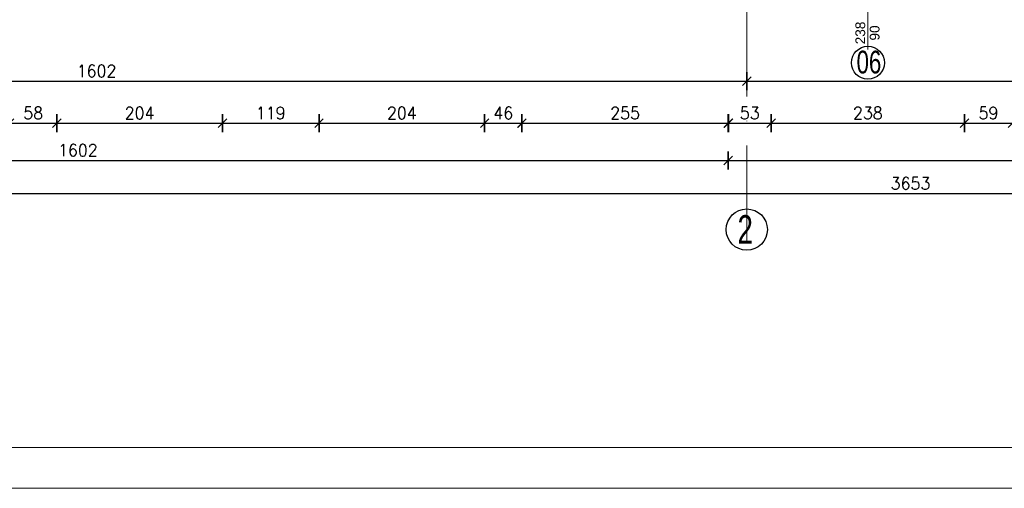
# Model space of a CAD drawing. Header units: millimetres. Extents: x -37273 to 136949, y -1495242345 to -598.
# Tile 19 of 44: x 68181 to 69393, y -18329 to -17752. Entities that reach past the tile are written whole.
import ezdxf

# ---------------------------------------------------------------- set-up
doc = ezdxf.new("R2010")
doc.units = ezdxf.units.MM
doc.linetypes.add('ACAD_ISO10W100', pattern=[18, 12, -3, 0, -3])
for name, color, linetype, lineweight in [('DIM', 15, 'Continuous', 5), ('wymiarowannie', 253, 'Continuous', 5), ('ściany', 190, 'Continuous', 25)]:
    doc.layers.add(name, color=color, linetype=linetype, lineweight=lineweight)
doc.layers.add('OPISY', color=4, linetype='Continuous')
doc.layers.add('wym', color=1, linetype='Continuous')
doc.styles.add('op2', font='arial.ttf')
doc.styles.get("Standard").update_dxf_attribs({"font": 'arial.ttf'})
doc.styles.add('WYM_50', font='simplex.shx', dxfattribs={"width": 0.95})
doc.dimstyles.new('50', dxfattribs={"dimtxt": 15, "dimasz": 0.15, "dimexe": 13, "dimexo": 30, "dimgap": 5, "dimtad": 1, "dimdec": 0, "dimrnd": 0.5, "dimzin": 1, "dimdsep": 46, "dimtxsty": 'WYM_50', "dimblk": 'A', "dimcen": 3, "dimdle": 5, "dimse1": 1, "dimse2": 1, "dimclrd": 256, "dimclre": 256, "dimclrt": 2, "dimaunit": 1, "dimadec": 0, "dimazin": 0, "dimtfac": 0.32, "dimtdec": 0, "dimtix": 1, "dimtmove": 1, "dimatfit": 3, "dimldrblk": 'A', "dimfxl": 1, "dimtvp": 0.08, "dimtolj": 1, "dimtzin": 1, "dimarcsym": 0})

# ---------------------------------------------------------------- blocks, each defined once
blk = doc.blocks.new('A')
at = {"color": 7, "linetype": 'Continuous'}
blk.add_line((-35.3, -35.3), (35.3, 35.3), dxfattribs=at)
at = {"color": 1, "linetype": 'Continuous'}
blk.add_line((0, 73.6), (0, -73.6), dxfattribs=at)
blk = doc.blocks.new('*D1473')
at = {"layer": 'Defpoints', "color": 0, "lineweight": 13, "ltscale": 3}
for p in [(68168.4, -17472.3), (68226.4, -17472.3), (68226.4, -17879.4)]:
    blk.add_point(p, dxfattribs=at)
at = {"layer": 'wym', "lineweight": -2}
blk.add_line((68168.6, -17879.4), (68226.3, -17879.4), dxfattribs=at)
at = {"layer": 'wym', "lineweight": -2, "ltscale": 3, "xscale": 0.15, "yscale": 0.15, "zscale": 0.15, "rotation": 180}
blk.add_blockref('A', (68168.4, -17879.4), dxfattribs=at)
at = {"layer": 'wym', "lineweight": -2, "ltscale": 3, "xscale": 0.15, "yscale": 0.15, "zscale": 0.15}
blk.add_blockref('A', (68226.4, -17879.4), dxfattribs=at)
at = {"layer": 'wym', "color": 2, "ltscale": 3, "insert": (68197.4, -17866.9), "char_height": 15, "attachment_point": 5, "style": 'WYM_50'}
blk.add_mtext('\\A1;58', dxfattribs=at)
blk = doc.blocks.new('*D1474')
at = {"layer": 'Defpoints', "color": 0, "lineweight": 13, "ltscale": 3}
for p in [(68226.4, -17472.3), (68430.4, -17472.3), (68430.4, -17879.4)]:
    blk.add_point(p, dxfattribs=at)
at = {"layer": 'wym', "lineweight": -2}
blk.add_line((68226.6, -17879.4), (68430.3, -17879.4), dxfattribs=at)
at = {"layer": 'wym', "lineweight": -2, "ltscale": 3, "xscale": 0.15, "yscale": 0.15, "zscale": 0.15, "rotation": 180}
blk.add_blockref('A', (68226.4, -17879.4), dxfattribs=at)
at = {"layer": 'wym', "lineweight": -2, "ltscale": 3, "xscale": 0.15, "yscale": 0.15, "zscale": 0.15}
blk.add_blockref('A', (68430.4, -17879.4), dxfattribs=at)
at = {"layer": 'wym', "color": 2, "ltscale": 3, "insert": (68328.4, -17866.9), "char_height": 15, "attachment_point": 5, "style": 'WYM_50'}
blk.add_mtext('\\A1;204', dxfattribs=at)
blk = doc.blocks.new('*D1475')
at = {"layer": 'Defpoints', "color": 0, "lineweight": 13, "ltscale": 3}
for p in [(68430.4, -17472.3), (68549.4, -17472.3), (68549.4, -17879.4)]:
    blk.add_point(p, dxfattribs=at)
at = {"layer": 'wym', "lineweight": -2}
blk.add_line((68430.6, -17879.4), (68549.3, -17879.4), dxfattribs=at)
at = {"layer": 'wym', "lineweight": -2, "ltscale": 3, "xscale": 0.15, "yscale": 0.15, "zscale": 0.15, "rotation": 180}
blk.add_blockref('A', (68430.4, -17879.4), dxfattribs=at)
at = {"layer": 'wym', "lineweight": -2, "ltscale": 3, "xscale": 0.15, "yscale": 0.15, "zscale": 0.15}
blk.add_blockref('A', (68549.4, -17879.4), dxfattribs=at)
at = {"layer": 'wym', "color": 2, "ltscale": 3, "insert": (68489.9, -17866.9), "char_height": 15, "attachment_point": 5, "style": 'WYM_50'}
blk.add_mtext('\\A1;119', dxfattribs=at)
blk = doc.blocks.new('*D1476')
at = {"layer": 'Defpoints', "color": 0, "lineweight": 13, "ltscale": 3}
for p in [(68549.4, -17472.3), (68753.4, -17472.3), (68753.4, -17879.4)]:
    blk.add_point(p, dxfattribs=at)
at = {"layer": 'wym', "lineweight": -2}
blk.add_line((68549.6, -17879.4), (68753.3, -17879.4), dxfattribs=at)
at = {"layer": 'wym', "lineweight": -2, "ltscale": 3, "xscale": 0.15, "yscale": 0.15, "zscale": 0.15, "rotation": 180}
blk.add_blockref('A', (68549.4, -17879.4), dxfattribs=at)
at = {"layer": 'wym', "lineweight": -2, "ltscale": 3, "xscale": 0.15, "yscale": 0.15, "zscale": 0.15}
blk.add_blockref('A', (68753.4, -17879.4), dxfattribs=at)
at = {"layer": 'wym', "color": 2, "ltscale": 3, "insert": (68651.4, -17866.9), "char_height": 15, "attachment_point": 5, "style": 'WYM_50'}
blk.add_mtext('\\A1;204', dxfattribs=at)
blk = doc.blocks.new('*D1477')
at = {"layer": 'Defpoints', "color": 0, "lineweight": 13, "ltscale": 3}
for p in [(68753.4, -17472.3), (68799.4, -17472.3), (68799.4, -17879.4)]:
    blk.add_point(p, dxfattribs=at)
at = {"layer": 'wym', "lineweight": -2}
blk.add_line((68753.6, -17879.4), (68799.3, -17879.4), dxfattribs=at)
at = {"layer": 'wym', "lineweight": -2, "ltscale": 3, "xscale": 0.15, "yscale": 0.15, "zscale": 0.15, "rotation": 180}
blk.add_blockref('A', (68753.4, -17879.4), dxfattribs=at)
at = {"layer": 'wym', "lineweight": -2, "ltscale": 3, "xscale": 0.15, "yscale": 0.15, "zscale": 0.15}
blk.add_blockref('A', (68799.4, -17879.4), dxfattribs=at)
at = {"layer": 'wym', "color": 2, "ltscale": 3, "insert": (68776.4, -17866.9), "char_height": 15, "attachment_point": 5, "style": 'WYM_50'}
blk.add_mtext('\\A1;46', dxfattribs=at)
blk = doc.blocks.new('*D1480')
at = {"layer": 'Defpoints', "color": 0, "lineweight": 13, "ltscale": 3}
for p in [(69053.4, -17775.3), (69106.4, -17775.3), (69106.4, -17879.4)]:
    blk.add_point(p, dxfattribs=at)
at = {"layer": 'wym', "lineweight": -2}
blk.add_line((69053.6, -17879.4), (69106.3, -17879.4), dxfattribs=at)
at = {"layer": 'wym', "lineweight": -2, "ltscale": 3, "xscale": 0.15, "yscale": 0.15, "zscale": 0.15, "rotation": 180}
blk.add_blockref('A', (69053.4, -17879.4), dxfattribs=at)
at = {"layer": 'wym', "lineweight": -2, "ltscale": 3, "xscale": 0.15, "yscale": 0.15, "zscale": 0.15}
blk.add_blockref('A', (69106.4, -17879.4), dxfattribs=at)
at = {"layer": 'wym', "color": 2, "ltscale": 3, "insert": (69079.9, -17866.9), "char_height": 15, "attachment_point": 5, "style": 'WYM_50'}
blk.add_mtext('\\A1;53', dxfattribs=at)
blk = doc.blocks.new('*D1481')
at = {"layer": 'Defpoints', "color": 0, "lineweight": 13, "ltscale": 3}
for p in [(69106.4, -17771.8), (69344.4, -17771.8), (69344.4, -17879.4)]:
    blk.add_point(p, dxfattribs=at)
at = {"layer": 'wym', "lineweight": -2}
blk.add_line((69106.6, -17879.4), (69344.3, -17879.4), dxfattribs=at)
at = {"layer": 'wym', "lineweight": -2, "ltscale": 3, "xscale": 0.15, "yscale": 0.15, "zscale": 0.15, "rotation": 180}
blk.add_blockref('A', (69106.4, -17879.4), dxfattribs=at)
at = {"layer": 'wym', "lineweight": -2, "ltscale": 3, "xscale": 0.15, "yscale": 0.15, "zscale": 0.15}
blk.add_blockref('A', (69344.4, -17879.4), dxfattribs=at)
at = {"layer": 'wym', "color": 2, "ltscale": 3, "insert": (69225.4, -17866.9), "char_height": 15, "attachment_point": 5, "style": 'WYM_50'}
blk.add_mtext('\\A1;238', dxfattribs=at)
blk = doc.blocks.new('*D1482')
at = {"layer": 'Defpoints', "color": 0, "lineweight": 13, "ltscale": 3}
for p in [(69344.4, -17767.2), (69403.4, -17767.2), (69403.4, -17879.4)]:
    blk.add_point(p, dxfattribs=at)
at = {"layer": 'wym', "lineweight": -2}
blk.add_line((69344.6, -17879.4), (69403.3, -17879.4), dxfattribs=at)
at = {"layer": 'wym', "lineweight": -2, "ltscale": 3, "xscale": 0.15, "yscale": 0.15, "zscale": 0.15, "rotation": 180}
blk.add_blockref('A', (69344.4, -17879.4), dxfattribs=at)
at = {"layer": 'wym', "lineweight": -2, "ltscale": 3, "xscale": 0.15, "yscale": 0.15, "zscale": 0.15}
blk.add_blockref('A', (69403.4, -17879.4), dxfattribs=at)
at = {"layer": 'wym', "color": 2, "ltscale": 3, "insert": (69373.9, -17866.9), "char_height": 15, "attachment_point": 5, "style": 'WYM_50'}
blk.add_mtext('\\A1;59', dxfattribs=at)
blk = doc.blocks.new('*D1487')
at = {"layer": 'Defpoints', "color": 0, "lineweight": 13, "ltscale": 3}
for p in [(69076.4, -17801.2), (67474.4, -17818.9), (69076.4, -17827.7)]:
    blk.add_point(p, dxfattribs=at)
at = {"layer": 'wym', "lineweight": -2}
blk.add_line((67474.6, -17827.7), (69076.3, -17827.7), dxfattribs=at)
at = {"layer": 'wym', "lineweight": -2, "ltscale": 3, "xscale": 0.15, "yscale": 0.15, "zscale": 0.15, "rotation": 180}
blk.add_blockref('A', (67474.4, -17827.7), dxfattribs=at)
at = {"layer": 'wym', "lineweight": -2, "ltscale": 3, "xscale": 0.15, "yscale": 0.15, "zscale": 0.15}
blk.add_blockref('A', (69076.4, -17827.7), dxfattribs=at)
at = {"layer": 'wym', "color": 2, "ltscale": 3, "insert": (68275.4, -17815.2), "char_height": 15, "attachment_point": 5, "style": 'WYM_50'}
blk.add_mtext('\\A1;1602', dxfattribs=at)
blk = doc.blocks.new('*D1488')
at = {"layer": 'Defpoints', "color": 0, "lineweight": 13, "ltscale": 3}
for p in [(70259.4, -17764.8), (69076.4, -17799.6), (70259.4, -17827.7)]:
    blk.add_point(p, dxfattribs=at)
at = {"layer": 'wym', "lineweight": -2}
blk.add_line((69076.6, -17827.7), (70259.3, -17827.7), dxfattribs=at)
at = {"layer": 'wym', "lineweight": -2, "ltscale": 3, "xscale": 0.15, "yscale": 0.15, "zscale": 0.15, "rotation": 180}
blk.add_blockref('A', (69076.4, -17827.7), dxfattribs=at)
at = {"layer": 'wym', "lineweight": -2, "ltscale": 3, "xscale": 0.15, "yscale": 0.15, "zscale": 0.15}
blk.add_blockref('A', (70259.4, -17827.7), dxfattribs=at)
at = {"layer": 'wym', "color": 2, "ltscale": 3, "insert": (69667.9, -17815.2), "char_height": 15, "attachment_point": 5, "style": 'WYM_50'}
blk.add_mtext('\\A1;1183', dxfattribs=at)
blk = doc.blocks.new('*D1502')
at = {"layer": 'Defpoints', "color": 0, "lineweight": 13, "ltscale": 3}
for p in [(67451.4, -17440.4), (69053.4, -17440.4), (69053.4, -17925.2)]:
    blk.add_point(p, dxfattribs=at)
at = {"layer": 'wym', "lineweight": -2}
blk.add_line((67451.6, -17925.2), (69053.3, -17925.2), dxfattribs=at)
at = {"layer": 'wym', "lineweight": -2, "ltscale": 3, "xscale": 0.15, "yscale": 0.15, "zscale": 0.15, "rotation": 180}
blk.add_blockref('A', (67451.4, -17925.2), dxfattribs=at)
at = {"layer": 'wym', "lineweight": -2, "ltscale": 3, "xscale": 0.15, "yscale": 0.15, "zscale": 0.15}
blk.add_blockref('A', (69053.4, -17925.2), dxfattribs=at)
at = {"layer": 'wym', "color": 2, "ltscale": 3, "insert": (68252.4, -17912.7), "char_height": 15, "attachment_point": 5, "style": 'WYM_50'}
blk.add_mtext('\\A1;1602', dxfattribs=at)
blk = doc.blocks.new('*D1503')
at = {"layer": 'Defpoints', "color": 0, "lineweight": 13, "ltscale": 3}
for p in [(69053.4, -17743.4), (70281.4, -17743.4), (70281.4, -17925.2)]:
    blk.add_point(p, dxfattribs=at)
at = {"layer": 'wym', "lineweight": -2}
blk.add_line((69053.6, -17925.2), (70281.3, -17925.2), dxfattribs=at)
at = {"layer": 'wym', "lineweight": -2, "ltscale": 3, "xscale": 0.15, "yscale": 0.15, "zscale": 0.15, "rotation": 180}
blk.add_blockref('A', (69053.4, -17925.2), dxfattribs=at)
at = {"layer": 'wym', "lineweight": -2, "ltscale": 3, "xscale": 0.15, "yscale": 0.15, "zscale": 0.15}
blk.add_blockref('A', (70281.4, -17925.2), dxfattribs=at)
at = {"layer": 'wym', "color": 2, "ltscale": 3, "insert": (69667.4, -17912.7), "char_height": 15, "attachment_point": 5, "style": 'WYM_50'}
blk.add_mtext('\\A1;1228', dxfattribs=at)
blk = doc.blocks.new('*D1505')
at = {"layer": 'Defpoints', "color": 0, "lineweight": 13, "ltscale": 3}
for p in [(67451.4, -17931.1), (71104.4, -17931.1), (71104.4, -17966)]:
    blk.add_point(p, dxfattribs=at)
at = {"layer": 'wym', "lineweight": -2}
blk.add_line((67451.6, -17966), (71104.3, -17966), dxfattribs=at)
at = {"layer": 'wym', "lineweight": -2, "ltscale": 3, "xscale": 0.15, "yscale": 0.15, "zscale": 0.15, "rotation": 180}
blk.add_blockref('A', (67451.4, -17966), dxfattribs=at)
at = {"layer": 'wym', "lineweight": -2, "ltscale": 3, "xscale": 0.15, "yscale": 0.15, "zscale": 0.15}
blk.add_blockref('A', (71104.4, -17966), dxfattribs=at)
at = {"layer": 'wym', "color": 2, "ltscale": 3, "insert": (69277.9, -17953.5), "char_height": 15, "attachment_point": 5, "style": 'WYM_50'}
blk.add_mtext('\\A1;3653', dxfattribs=at)
blk = doc.blocks.new('*D2322')
at = {"layer": 'Defpoints', "color": 0, "lineweight": 13, "ltscale": 3}
for p in [(68799.3, -17879.4), (69053.6, -17879.4), (69053.6, -17879.4)]:
    blk.add_point(p, dxfattribs=at)
at = {"layer": 'wym', "lineweight": -2}
blk.add_line((68799.4, -17879.4), (69053.4, -17879.4), dxfattribs=at)
at = {"layer": 'wym', "lineweight": -2, "ltscale": 3, "xscale": 0.15, "yscale": 0.15, "zscale": 0.15, "rotation": 180}
blk.add_blockref('A', (68799.3, -17879.4), dxfattribs=at)
at = {"layer": 'wym', "lineweight": -2, "ltscale": 3, "xscale": 0.15, "yscale": 0.15, "zscale": 0.15}
blk.add_blockref('A', (69053.6, -17879.4), dxfattribs=at)
at = {"layer": 'wym', "color": 2, "ltscale": 3, "insert": (68926.4, -17866.9), "char_height": 15, "attachment_point": 5, "style": 'WYM_50'}
blk.add_mtext('\\A1;255', dxfattribs=at)

msp = doc.modelspace()

# ---------------------------------------------------------------- linework, layer by layer
at = {"layer": 'DIM', "ltscale": 0.1}
for points in [[(66475.46, -18328.69), (72401.79, -18328.69), (72399.28, -15408.69), (66472.96, -15408.69)], [(66525.46, -18278.69), (72351.79, -18278.69), (72349.28, -15458.69), (66522.96, -15458.69)]]:
    msp.add_lwpolyline(points, close=True, dxfattribs=at)
at = {"layer": 'wymiarowannie', "color": 251, "linetype": 'ACAD_ISO10W100', "lineweight": 13, "ltscale": 10}
msp.add_line((69076.44, -18026.75), (69076.44, -15932.56), dxfattribs=at)
at = {"layer": 'wymiarowannie', "ltscale": 3}
msp.add_line((69225.44, -17673.52), (69225.44, -17788.84), dxfattribs=at)
at = {"layer": 'ściany', "color": 5, "ltscale": 100}
for centre, radius in [((69225.44, -17805.05), 20.32), ((69076.26, -18010.34), 25.39)]:
    msp.add_circle(centre, radius, dxfattribs=at)

# ---------------------------------------------------------------- texts
at = {"layer": 'OPISY', "color": 4, "ltscale": 3, "style": 'op2', "width": 0.7}
for s, height, p in [('06', 28, (69211.47, -17818.23)), ('2', 35, (69064.8, -18027.62))]:
    msp.add_text(s, height=height, dxfattribs=at).set_placement(p)
at = {"layer": 'wymiarowannie', "color": 1, "lineweight": 13, "ltscale": 3, "insert": (69216.14, -17768.41), "char_height": 12, "attachment_point": 5, "rotation": 90}
msp.add_mtext('238', dxfattribs=at)
at = {"layer": 'wymiarowannie', "color": 1, "lineweight": 13, "ltscale": 3, "insert": (69233.8, -17768.41), "char_height": 12, "width": 30.7607, "attachment_point": 5, "rotation": 90}
msp.add_mtext('90', dxfattribs=at)

# ---------------------------------------------------------------- dimensions: what is measured, and where the dimension line sits
at = {"layer": 'wym'}
for base, p1, p2, picture, middle in [((69053.44, -17925.19), (67451.44, -17440.38), (69053.44, -17440.38), '*D1502', (68252.44, -17912.69)), ((68226.44, -17879.37), (68168.44, -17472.34), (68226.44, -17472.34), '*D1473', (68197.44, -17866.87)), ((68430.44, -17879.37), (68226.44, -17472.34), (68430.44, -17472.34), '*D1474', (68328.44, -17866.87)), ((68549.44, -17879.37), (68430.44, -17472.34), (68549.44, -17472.34), '*D1475', (68489.94, -17866.87)), ((68753.44, -17879.37), (68549.44, -17472.34), (68753.44, -17472.34), '*D1476', (68651.44, -17866.87)), ((68799.44, -17879.37), (68753.44, -17472.34), (68799.44, -17472.34), '*D1477', (68776.44, -17866.87)), ((70281.44, -17925.19), (69053.44, -17743.38), (70281.44, -17743.38), '*D1503', (69667.44, -17912.69)), ((70259.44, -17827.69), (69076.44, -17799.58), (70259.44, -17764.78), '*D1488', (69667.94, -17815.19)), ((69106.44, -17879.37), (69053.44, -17775.34), (69106.44, -17775.34), '*D1480', (69079.94, -17866.87)), ((69344.44, -17879.37), (69106.44, -17771.82), (69344.44, -17771.82), '*D1481', (69225.44, -17866.87)), ((69403.44, -17879.37), (69344.44, -17767.17), (69403.44, -17767.17), '*D1482', (69373.94, -17866.87)), ((69076.44, -17827.69), (67474.44, -17818.88), (69076.44, -17801.19), '*D1487', (68275.44, -17815.19)), ((71104.44, -17965.97), (67451.44, -17931.1), (71104.44, -17931.1), '*D1505', (69277.94, -17953.47))]:
    dim = msp.add_linear_dim(base=base, p1=p1, p2=p2, dimstyle='50', override={"dimblk": 'A', "dimfxl": 0, "dimarcsym": 1}, dxfattribs=at)
    dim.commit()
    dim.dimension.update_dxf_attribs({"geometry": picture, "text_midpoint": middle})
dim = msp.add_aligned_dim(p1=(68799.29, -17879.37), p2=(69053.59, -17879.37), distance=0, dimstyle='50', override={"dimblk": 'A', "dimfxl": 0, "dimarcsym": 1}, dxfattribs=at)
dim.commit()
dim.dimension.update_dxf_attribs({"geometry": '*D2322', "text_midpoint": (68926.44, -17866.87)})

doc.saveas('drawing.dxf')
